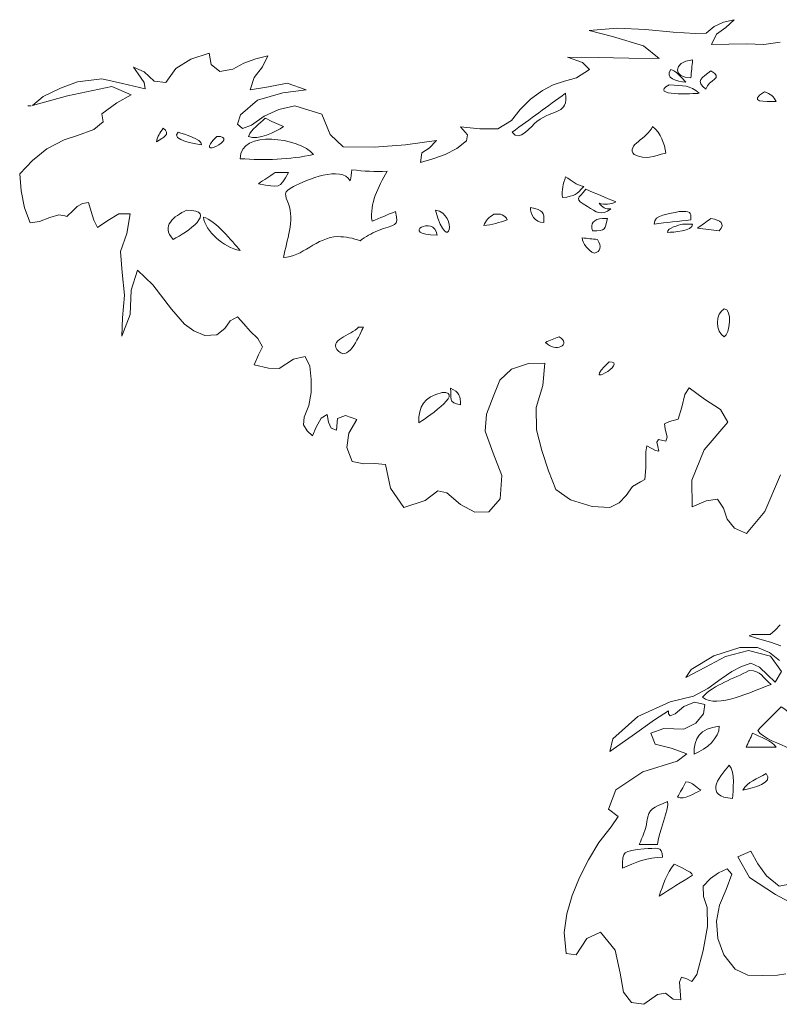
# Model space of a CAD drawing. Header units: metres. Extents: x 92403 to 95147, y 464428 to 465602.
# Tile 174 of 256: x 92704.159 to 92704.863, y 465016.21 to 465017.123. Entities that reach past the tile are written whole.
import ezdxf

# ---------------------------------------------------------------- set-up
doc = ezdxf.new("R2010")
doc.units = ezdxf.units.M
doc.layers.get('0').update_dxf_attribs({"linetype": 'CONTINUOUS'})
doc.layers.add('X-XX-AL-AANKLEDING-S', color=250, linetype='CONTINUOUS', lineweight=9)

# ---------------------------------------------------------------- blocks, each defined once
blk = doc.blocks.new('meerstammige boom')
at = {"color": 0, "lineweight": 0, "transparency": 33554559}
for points in [[(-2.43, 4.5155), (-2.4509, 4.5111), (-2.4729, 4.532), (-2.4878, 4.5569), (-2.5003, 4.5833), (-2.5228, 4.5719), (-2.5022, 4.5289), (-2.4574, 4.4935), (-2.42, 4.4691)], [(-2.4395, 4.3283), (-2.4537, 4.3256), (-2.4798, 4.3249), (-2.5055, 4.3255), (-2.5275, 4.338), (-2.5469, 4.3677), (-2.5573, 4.4019), (-2.5596, 4.4377), (-2.5547, 4.4713), (-2.5428, 4.5041), (-2.5329, 4.536), (-2.5413, 4.5465), (-2.5563, 4.5383), (-2.5702, 4.5265), (-2.5829, 4.5108), (-2.582, 4.4896), (-2.5757, 4.4666), (-2.5751, 4.427), (-2.5827, 4.3769), (-2.5939, 4.3274), (-2.6026, 4.3124), (-2.6109, 4.3181), (-2.6203, 4.3216), (-2.6239, 4.3112), (-2.6225, 4.293), (-2.6214, 4.2746), (-2.6347, 4.2755), (-2.6479, 4.2882), (-2.6619, 4.2857), (-2.6856, 4.2651), (-2.7072, 4.2686), (-2.7211, 4.2902), (-2.7268, 4.3296), (-2.7351, 4.378), (-2.7606, 4.4154), (-2.7845, 4.4021), (-2.8031, 4.3681), (-2.82, 4.371), (-2.8237, 4.4142), (-2.819, 4.4531), (-2.8096, 4.4911), (-2.7971, 4.5287), (-2.7817, 4.5658), (-2.7634, 4.6015), (-2.7422, 4.6343), (-2.7303, 4.6559), (-2.7466, 4.6706), (-2.734, 4.7109), (-2.6872, 4.7486), (-2.628, 4.7709), (-2.6108, 4.7861), (-2.6381, 4.7977), (-2.6662, 4.8062), (-2.6736, 4.8289), (-2.6508, 4.839), (-2.616, 4.8376), (-2.5953, 4.8498), (-2.5824, 4.869), (-2.5801, 4.8885), (-2.5976, 4.8935), (-2.6162, 4.8841), (-2.6314, 4.8694), (-2.6399, 4.865), (-2.643, 4.869), (-2.6426, 4.8753), (-2.667, 4.8565), (-2.7056, 4.8236), (-2.7443, 4.7908), (-2.7393, 4.8169), (-2.6959, 4.8639), (-2.6402, 4.8942), (-2.5997, 4.9062), (-2.5748, 4.9221), (-2.5516, 4.9423), (-2.5333, 4.957), (-2.5174, 4.967), (-2.5001, 4.9745), (-2.485, 4.966), (-2.4715, 4.9506), (-2.458, 4.9351), (-2.4471, 4.9573), (-2.4658, 4.989), (-2.5044, 5.0008), (-2.5443, 4.9882), (-2.5785, 4.9665), (-2.6126, 4.9445), (-2.6034, 4.9611), (-2.5641, 4.99), (-2.5195, 5.0073), (-2.4887, 5.0073), (-2.4678, 4.9968), (-2.4505, 4.9803)], [(-2.4481, 5.0105), (-2.4658, 5.0183), (-2.4847, 5.0244), (-2.5032, 5.0316), (-2.4977, 5.0343), (-2.4822, 5.0343), (-2.4668, 5.0343), (-2.458, 5.0433), (-2.4491, 5.0542)], [(-2.4485, 5.3663), (-2.476, 5.2899), (-2.5077, 5.2441), (-2.5287, 5.2551), (-2.5409, 5.2743), (-2.5478, 5.2966), (-2.5578, 5.3157), (-2.5778, 5.3122), (-2.6017, 5.2998), (-2.6027, 5.3554), (-2.5808, 5.4185), (-2.5402, 5.4759), (-2.5529, 5.5018), (-2.5806, 5.5237), (-2.6069, 5.5472), (-2.6144, 5.533), (-2.6199, 5.5071), (-2.626, 5.4819), (-2.641, 5.4774), (-2.6498, 5.4726), (-2.6489, 5.4617), (-2.6453, 5.4448), (-2.6472, 5.4366), (-2.6602, 5.44), (-2.6633, 5.4345), (-2.6614, 5.4249), (-2.6594, 5.4153), (-2.6652, 5.4172), (-2.6729, 5.422), (-2.6806, 5.4267), (-2.6821, 5.4144), (-2.6821, 5.3976), (-2.6821, 5.3809), (-2.6839, 5.3565), (-2.6914, 5.352), (-2.7051, 5.3418), (-2.7161, 5.3235), (-2.7282, 5.3079), (-2.7443, 5.2984), (-2.7751, 5.3002), (-2.8126, 5.314), (-2.8383, 5.3359), (-2.8511, 5.3745), (-2.8624, 5.417), (-2.8716, 5.4598), (-2.8721, 5.5065), (-2.8607, 5.5521), (-2.857, 5.5986), (-2.8856, 5.5981), (-2.915, 5.5862), (-2.9353, 5.563), (-2.947, 5.5286), (-2.958, 5.4927), (-2.9606, 5.4572), (-2.9469, 5.4111), (-2.9319, 5.3649), (-2.9346, 5.3164), (-2.9544, 5.289), (-2.9787, 5.2885), (-3.0033, 5.3045), (-3.027, 5.3289), (-3.0425, 5.3331), (-3.0646, 5.3129), (-3.1015, 5.2981), (-3.1249, 5.3386), (-3.1335, 5.3878), (-3.1516, 5.3897), (-3.171, 5.3888), (-3.191, 5.3943), (-3.2001, 5.4229), (-3.1968, 5.4531), (-3.1829, 5.4815), (-3.2026, 5.4899), (-3.2167, 5.4833), (-3.2183, 5.4592), (-3.2272, 5.4636), (-3.232, 5.476), (-3.2344, 5.4916), (-3.2449, 5.484), (-3.2535, 5.4651), (-3.26, 5.4471), (-3.2688, 5.4578), (-3.2757, 5.47), (-3.2745, 5.486), (-3.2663, 5.5108), (-3.2624, 5.5378), (-3.2621, 5.5648), (-3.2645, 5.5926), (-3.2727, 5.6124), (-3.2926, 5.6065), (-3.3174, 5.5873), (-3.3361, 5.5883), (-3.3608, 5.5951), (-3.3534, 5.6156), (-3.3462, 5.6324), (-3.3547, 5.6499), (-3.3681, 5.6648), (-3.3787, 5.6801), (-3.3896, 5.6952), (-3.4023, 5.6863), (-3.4118, 5.6703), (-3.4259, 5.6577), (-3.4464, 5.6563), (-3.4655, 5.6657), (-3.4815, 5.6796), (-3.504, 5.7111), (-3.5367, 5.7617), (-3.5629, 5.792), (-3.5743, 5.7505), (-3.5758, 5.6998), (-3.5903, 5.6548), (-3.5889, 5.6927), (-3.5856, 5.7402), (-3.5897, 5.7874), (-3.5924, 5.8305), (-3.5818, 5.8685), (-3.5759, 5.9093), (-3.5952, 5.9089), (-3.6146, 5.8954), (-3.6325, 5.8805), (-3.6385, 5.8958), (-3.6434, 5.9141), (-3.6482, 5.9324), (-3.6584, 5.9306), (-3.6675, 5.9245), (-3.6748, 5.9161), (-3.6854, 5.9034), (-3.6893, 5.905), (-3.6994, 5.9072), (-3.7151, 5.9013), (-3.733, 5.8929), (-3.7489, 5.8905), (-3.7592, 5.9218), (-3.765, 5.9568), (-3.7673, 5.9921), (-3.7452, 6.0201), (-3.7204, 6.0442), (-3.69, 6.0631), (-3.6671, 6.0718), (-3.6385, 6.0847), (-3.6227, 6.1007), (-3.625, 6.1174), (-3.5991, 6.1396), (-3.5743, 6.1563), (-3.6076, 6.1736), (-3.6842, 6.1546), (-3.745, 6.1344), (-3.7268, 6.1532), (-3.6964, 6.1707), (-3.6672, 6.1833), (-3.6252, 6.1898), (-3.589, 6.18), (-3.55, 6.169), (-3.5518, 6.1819), (-3.5619, 6.2001), (-3.5703, 6.2144), (-3.5515, 6.2043), (-3.534, 6.1852), (-3.5139, 6.1823), (-3.4968, 6.2112), (-3.4709, 6.2307), (-3.4391, 6.2433), (-3.4356, 6.2196), (-3.4202, 6.2049), (-3.3979, 6.2102), (-3.3791, 6.2226), (-3.3583, 6.2313), (-3.337, 6.2378), (-3.3467, 6.2147), (-3.3607, 6.1924), (-3.368, 6.1668), (-3.3359, 6.1729), (-3.3036, 6.1811), (-3.2708, 6.1669), (-3.3112, 6.161), (-3.3549, 6.1457), (-3.3847, 6.115), (-3.3897, 6.0959), (-3.3814, 6.0869), (-3.3656, 6.0937), (-3.3436, 6.1122), (-3.318, 6.1264), (-3.2902, 6.1338), (-3.2437, 6.1166), (-3.2293, 6.0743), (-3.2069, 6.0484), (-3.153, 6.0479), (-3.0985, 6.0526), (-3.045, 6.0613), (-3.0577, 6.046), (-3.0701, 6.0358), (-3.0729, 6.0158), (-3.0512, 6.0232), (-3.0297, 6.0328), (-3.0099, 6.0453), (-2.9931, 6.0606), (-2.9912, 6.0732), (-3.0032, 6.0902), (-2.9699, 6.0858), (-2.9388, 6.0857), (-2.9152, 6.103), (-2.8999, 6.1261), (-2.882, 6.1473), (-2.8614, 6.1657), (-2.8425, 6.1771), (-2.823, 6.1848), (-2.8023, 6.1922), (-2.7798, 6.2093), (-2.7918, 6.2238), (-2.818, 6.235), (-2.7649, 6.2341), (-2.7118, 6.2331), (-2.659, 6.2324), (-2.686, 6.2583), (-2.7398, 6.278), (-2.7801, 6.2901), (-2.7316, 6.2951), (-2.6827, 6.2925), (-2.6346, 6.2872), (-2.6157, 6.2855), (-2.5967, 6.2843), (-2.5778, 6.2845), (-2.564, 6.2986), (-2.5474, 6.308), (-2.529, 6.3129), (-2.5434, 6.2967), (-2.5597, 6.283), (-2.5686, 6.2611), (-2.5382, 6.2619), (-2.5076, 6.2627), (-2.4775, 6.261), (-2.4496, 6.266)]]:
    blk.add_lwpolyline(points, dxfattribs=at)
for points, knots in [([(-2.6011, 6.2293), (-2.6365, 6.2248), (-2.6345, 6.1917), (-2.604, 6.1917), (-2.6032, 6.2042), (-2.6021, 6.2168), (-2.6011, 6.2293)], [0, 0, 0, 0, 1, 1, 1, 2, 2, 2, 2]), ([(-2.6388, 6.2091), (-2.6503, 6.1917), (-2.6282, 6.1846), (-2.6127, 6.183), (-2.6173, 6.1882), (-2.6317, 6.2091), (-2.6388, 6.2091)], [0, 0, 0, 0, 1, 1, 1, 2, 2, 2, 2]), ([(-2.5693, 6.2062), (-2.5843, 6.1928), (-2.5977, 6.185), (-2.578, 6.1686), (-2.5742, 6.189), (-2.5453, 6.1903), (-2.5693, 6.2062)], [0, 0, 0, 0, 1, 1, 1, 2, 2, 2, 2]), ([(-2.6417, 6.1772), (-2.6781, 6.1535), (-2.5981, 6.1589), (-2.5896, 6.1599), (-2.6066, 6.1772), (-2.616, 6.1755), (-2.6417, 6.1772)], [0, 0, 0, 0, 1, 1, 1, 2, 2, 2, 2]), ([(-2.4767, 6.1628), (-2.506, 6.1409), (-2.4761, 6.1425), (-2.4565, 6.1425), (-2.46, 6.1533), (-2.4657, 6.1585), (-2.4767, 6.1628)], [0, 0, 0, 0, 1, 1, 1, 2, 2, 2, 2]), ([(-2.8211, 6.1599), (-2.852, 6.1328), (-2.8828, 6.1059), (-2.9137, 6.0789), (-2.902, 6.0554), (-2.88, 6.0932), (-2.8712, 6.1009), (-2.8399, 6.1286), (-2.8171, 6.1145), (-2.8211, 6.1599)], [0, 0, 0, 0, 1, 1, 1, 2, 2, 2, 3, 3, 3, 3]), ([(-3.7529, 6.1339), (-3.7509, 6.1339), (-3.749, 6.1339), (-3.7471, 6.1339), (-3.749, 6.1339), (-3.7509, 6.1339), (-3.7529, 6.1339)], [0, 0, 0, 0, 1, 1, 1, 2, 2, 2, 2]), ([(-3.3419, 6.1078), (-3.352, 6.0949), (-3.3656, 6.0867), (-3.3709, 6.0702), (-3.3536, 6.0611), (-3.3242, 6.0801), (-3.31, 6.0904), (-3.3207, 6.0962), (-3.3314, 6.102), (-3.3419, 6.1078)], [0, 0, 0, 0, 1, 1, 1, 2, 2, 2, 3, 3, 3, 3]), ([(-3.5185, 6.0875), (-3.5242, 6.0772), (-3.5285, 6.0708), (-3.53, 6.0586), (-3.5178, 6.0688), (-3.5047, 6.0739), (-3.5185, 6.0875)], [0, 0, 0, 0, 1, 1, 1, 2, 2, 2, 2]), ([(-3.4925, 6.0789), (-3.509, 6.0627), (-3.4558, 6.0528), (-3.4519, 6.0528), (-3.4519, 6.0655), (-3.4822, 6.0738), (-3.4925, 6.0789)], [0, 0, 0, 0, 1, 1, 1, 2, 2, 2, 2]), ([(-3.3853, 6.0238), (-3.3419, 6.0202), (-3.3002, 6.0213), (-3.258, 6.0325), (-3.2817, 6.0674), (-3.3853, 6.0853), (-3.3853, 6.0238)], [0, 0, 0, 0, 1, 1, 1, 2, 2, 2, 2]), ([(-2.6706, 6.0904), (-2.6788, 6.0662), (-2.7172, 6.0521), (-2.7024, 6.0325), (-2.6815, 6.02), (-2.6701, 6.029), (-2.6474, 6.0354), (-2.6498, 6.0548), (-2.6555, 6.0766), (-2.6706, 6.0904)], [0, 0, 0, 0, 1, 1, 1, 2, 2, 2, 3, 3, 3, 3]), ([(-3.1914, 6.0007), (-3.1925, 5.993), (-3.1934, 5.9852), (-3.1944, 5.9776), (-3.2103, 6.0111), (-3.2702, 5.9796), (-3.2928, 5.9659), (-3.3114, 5.9547), (-3.3074, 5.949), (-3.3014, 5.9299), (-3.2907, 5.8951), (-3.3046, 5.8541), (-3.31, 5.8184), (-3.2783, 5.8184), (-3.2522, 5.861), (-3.2159, 5.8616), (-3.2024, 5.8614), (-3.1893, 5.8586), (-3.177, 5.8531), (-3.1679, 5.8614), (-3.158, 5.8681), (-3.147, 5.8737), (-3.118, 5.8885), (-3.1086, 5.8799), (-3.1162, 5.9139), (-3.1297, 5.9071), (-3.1432, 5.9004), (-3.1567, 5.8937), (-3.161, 5.9323), (-3.1459, 5.9635), (-3.1306, 5.9978), (-3.1512, 5.9962), (-3.1712, 5.9977), (-3.1914, 6.0007)], [0, 0, 0, 0, 1, 1, 1, 2, 2, 2, 3, 3, 3, 4, 4, 4, 5, 5, 5, 6, 6, 6, 7, 7, 7, 8, 8, 8, 9, 9, 9, 10, 10, 10, 11, 11, 11, 11]), ([(-3.3246, 5.9949), (-3.3342, 5.9872), (-3.3439, 5.9795), (-3.3535, 5.9718), (-3.3168, 5.9633), (-3.3171, 5.9606), (-3.3014, 5.9949), (-3.3092, 5.9949), (-3.3169, 5.9949), (-3.3246, 5.9949)], [0, 0, 0, 0, 1, 1, 1, 2, 2, 2, 3, 3, 3, 3]), ([(-2.8211, 5.9862), (-2.8259, 5.971), (-2.8279, 5.959), (-2.8268, 5.9428), (-2.8033, 5.9462), (-2.8035, 5.9493), (-2.7893, 5.9659), (-2.8042, 5.9688), (-2.8099, 5.9776), (-2.8211, 5.9862)], [0, 0, 0, 0, 1, 1, 1, 2, 2, 2, 3, 3, 3, 3]), ([(-2.7863, 5.9603), (-2.7997, 5.9391), (-2.8071, 5.9417), (-2.7834, 5.9241), (-2.7685, 5.9128), (-2.7583, 5.9035), (-2.7429, 5.9198), (-2.7515, 5.9185), (-2.7583, 5.9224), (-2.7632, 5.9313), (-2.753, 5.9277), (-2.7434, 5.9285), (-2.7343, 5.9341), (-2.7516, 5.9428), (-2.769, 5.9515), (-2.7863, 5.9603)], [0, 0, 0, 0, 1, 1, 1, 2, 2, 2, 3, 3, 3, 4, 4, 4, 5, 5, 5, 5]), ([(-2.8818, 5.9226), (-2.8827, 5.9088), (-2.8754, 5.8908), (-2.8587, 5.8908), (-2.8587, 5.9144), (-2.8592, 5.9152), (-2.8818, 5.9226)], [0, 0, 0, 0, 1, 1, 1, 2, 2, 2, 2]), ([(-3.478, 5.9168), (-3.4999, 5.9035), (-3.5234, 5.8845), (-3.5011, 5.856), (-3.478, 5.8692), (-3.4218, 5.9168), (-3.478, 5.9168)], [0, 0, 0, 0, 1, 1, 1, 2, 2, 2, 2]), ([(-2.9455, 5.9081), (-2.954, 5.9026), (-2.9599, 5.8948), (-2.9629, 5.8849), (-2.9484, 5.8849), (-2.9357, 5.8917), (-2.9223, 5.8965), (-2.926, 5.9066), (-2.9338, 5.9104), (-2.9455, 5.9081)], [0, 0, 0, 0, 1, 1, 1, 2, 2, 2, 3, 3, 3, 3]), ([(-2.6243, 5.9139), (-2.6419, 5.9081), (-2.6677, 5.909), (-2.6677, 5.8878), (-2.6465, 5.8908), (-2.6253, 5.8937), (-2.604, 5.8965), (-2.604, 5.9146), (-2.6044, 5.9139), (-2.6243, 5.9139)], [0, 0, 0, 0, 1, 1, 1, 2, 2, 2, 3, 3, 3, 3]), ([(-3.4489, 5.9024), (-3.4456, 5.8725), (-3.4144, 5.8396), (-3.3853, 5.8329), (-3.3992, 5.8515), (-3.4271, 5.8951), (-3.4489, 5.9024)], [0, 0, 0, 0, 1, 1, 1, 2, 2, 2, 2]), ([(-2.7574, 5.8993), (-2.7726, 5.8981), (-2.7784, 5.8894), (-2.7748, 5.8734), (-2.7504, 5.8734), (-2.7538, 5.8766), (-2.7487, 5.8993), (-2.7516, 5.8993), (-2.7545, 5.8993), (-2.7574, 5.8993)], [0, 0, 0, 0, 1, 1, 1, 2, 2, 2, 3, 3, 3, 3]), ([(-2.6185, 5.8878), (-2.6252, 5.8852), (-2.6446, 5.8803), (-2.6446, 5.8704), (-2.6351, 5.8709), (-2.6011, 5.873), (-2.6011, 5.8878), (-2.6069, 5.8878), (-2.6127, 5.8878), (-2.6185, 5.8878)], [0, 0, 0, 0, 1, 1, 1, 2, 2, 2, 3, 3, 3, 3]), ([(-2.5693, 5.8993), (-2.5771, 5.8927), (-2.5847, 5.8859), (-2.5926, 5.8792), (-2.5799, 5.8773), (-2.5674, 5.8753), (-2.5549, 5.8734), (-2.5439, 5.8897), (-2.5524, 5.8962), (-2.5693, 5.8993)], [0, 0, 0, 0, 1, 1, 1, 2, 2, 2, 3, 3, 3, 3]), ([(-2.7661, 5.856), (-2.7748, 5.8569), (-2.7834, 5.8579), (-2.7922, 5.8589), (-2.7922, 5.8466), (-2.7818, 5.8334), (-2.7718, 5.827), (-2.7603, 5.8308), (-2.7583, 5.8404), (-2.7661, 5.856)], [0, 0, 0, 0, 1, 1, 1, 2, 2, 2, 3, 3, 3, 3]), ([(-2.5461, 5.7114), (-2.5619, 5.7035), (-2.5619, 5.6617), (-2.5461, 5.6535), (-2.5369, 5.6583), (-2.5316, 5.7114), (-2.5461, 5.7114)], [0, 0, 0, 0, 1, 1, 1, 2, 2, 2, 2]), ([(-3.1799, 5.6737), (-3.1928, 5.6557), (-3.2352, 5.6471), (-3.2143, 5.6228), (-3.1958, 5.6011), (-3.1774, 5.6612), (-3.1713, 5.6737), (-3.1742, 5.6737), (-3.177, 5.6737), (-3.1799, 5.6737)], [0, 0, 0, 0, 1, 1, 1, 2, 2, 2, 3, 3, 3, 3]), ([(-2.8326, 5.6535), (-2.8404, 5.6496), (-2.8481, 5.6457), (-2.8558, 5.6418), (-2.84, 5.6186), (-2.8094, 5.6379), (-2.8326, 5.6535)], [0, 0, 0, 0, 1, 1, 1, 2, 2, 2, 2]), ([(-3.0207, 5.5463), (-3.0189, 5.526), (-3.0254, 5.5162), (-3.0034, 5.5117), (-3.0034, 5.5291), (-3.005, 5.5386), (-3.0207, 5.5463)], [0, 0, 0, 0, 1, 1, 1, 2, 2, 2, 2]), ([(-3.0352, 5.5378), (-3.0676, 5.5268), (-3.076, 5.5095), (-3.0757, 5.4741), (-3.0685, 5.4801), (-2.9942, 5.5378), (-3.0352, 5.5378)], [0, 0, 0, 0, 1, 1, 1, 2, 2, 2, 2]), ([(-2.5028, 4.959), (-2.5302, 4.9418), (-2.5635, 4.9305), (-2.5838, 4.9041), (-2.5577, 4.8778), (-2.4981, 4.9173), (-2.4652, 4.9301), (-2.48, 4.9449), (-2.4818, 4.959), (-2.5028, 4.959)], [0, 0, 0, 0, 1, 1, 1, 2, 2, 2, 3, 3, 3, 3]), ([(-2.4477, 4.8839), (-2.4613, 4.8674), (-2.4748, 4.851), (-2.4882, 4.8345), (-2.4803, 4.8183), (-2.4487, 4.8063), (-2.4333, 4.7969), (-2.4011, 4.819), (-2.4209, 4.8667), (-2.4477, 4.8839)], [0, 0, 0, 0, 1, 1, 1, 2, 2, 2, 3, 3, 3, 3]), ([(-2.5549, 4.8432), (-2.5882, 4.8392), (-2.5999, 4.8184), (-2.5982, 4.7853), (-2.5764, 4.7964), (-2.5549, 4.8185), (-2.5549, 4.8432)], [0, 0, 0, 0, 1, 1, 1, 2, 2, 2, 2]), ([(-2.497, 4.8288), (-2.5008, 4.8192), (-2.5046, 4.8095), (-2.5085, 4.7999), (-2.4912, 4.7999), (-2.4738, 4.7999), (-2.4565, 4.7999), (-2.4631, 4.8132), (-2.4845, 4.8211), (-2.497, 4.8288)], [0, 0, 0, 0, 1, 1, 1, 2, 2, 2, 3, 3, 3, 3]), ([(-2.5375, 4.7622), (-2.5582, 4.7337), (-2.5806, 4.6984), (-2.5317, 4.6928), (-2.5317, 4.7091), (-2.5265, 4.7491), (-2.5375, 4.7622)], [0, 0, 0, 0, 1, 1, 1, 2, 2, 2, 2]), ([(-2.4738, 4.7448), (-2.4893, 4.7333), (-2.5055, 4.7288), (-2.5143, 4.7102), (-2.4956, 4.7152), (-2.4597, 4.7259), (-2.4738, 4.7448)], [0, 0, 0, 0, 1, 1, 1, 2, 2, 2, 2]), ([(-2.6127, 4.7275), (-2.6176, 4.7169), (-2.6224, 4.7064), (-2.6271, 4.6956), (-2.6153, 4.6898), (-2.5977, 4.7046), (-2.5867, 4.7102), (-2.5975, 4.7173), (-2.5994, 4.7275), (-2.6127, 4.7275)], [0, 0, 0, 0, 1, 1, 1, 2, 2, 2, 3, 3, 3, 3]), ([(-2.6618, 4.5973), (-2.662, 4.6163), (-2.6394, 4.6769), (-2.6446, 4.6869), (-2.6703, 4.6719), (-2.6767, 4.675), (-2.6802, 4.6451), (-2.6821, 4.6281), (-2.6883, 4.6132), (-2.6937, 4.5973), (-2.6832, 4.5973), (-2.6726, 4.5973), (-2.6618, 4.5973)], [0, 0, 0, 0, 1, 1, 1, 2, 2, 2, 3, 3, 3, 4, 4, 4, 4]), ([(-2.6851, 4.5886), (-2.7221, 4.583), (-2.7226, 4.5854), (-2.7226, 4.5481), (-2.7012, 4.5608), (-2.6786, 4.5698), (-2.6532, 4.5714), (-2.6532, 4.5954), (-2.6648, 4.5886), (-2.6851, 4.5886)], [0, 0, 0, 0, 1, 1, 1, 2, 2, 2, 3, 3, 3, 3]), ([(-2.6329, 4.5567), (-2.646, 4.5368), (-2.6523, 4.5127), (-2.659, 4.4902), (-2.6397, 4.5047), (-2.6204, 4.5192), (-2.6011, 4.5336), (-2.6011, 4.5403), (-2.6277, 4.5534), (-2.6329, 4.5567)], [0, 0, 0, 0, 1, 1, 1, 2, 2, 2, 3, 3, 3, 3])]:
    blk.add_open_spline(points, degree=3, knots=knots, dxfattribs=at)
for points in [[(-3.4258, 6.0702), (-3.4705, 6.0163), (-3.3816, 6.0702), (-3.4258, 6.0702)], [(-3.0439, 5.8648), (-3.0483, 5.9086), (-3.1121, 5.8648), (-3.0439, 5.8648)], [(-3.0468, 5.9168), (-3.0235, 5.8174), (-3.0059, 5.9085), (-3.0468, 5.9168)], [(-2.7459, 5.6014), (-2.799, 5.5394), (-2.7101, 5.6014), (-2.7459, 5.6014)]]:
    blk.add_open_spline(points, degree=3, dxfattribs=at)

msp = doc.modelspace()

# ---------------------------------------------------------------- block references
at = {"layer": 'X-XX-AL-AANKLEDING-S', "color": 251, "true_color": 0x636466, "xscale": 0.5349738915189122, "yscale": 0.4458115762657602, "zscale": 0.5349738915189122}
msp.add_blockref('meerstammige boom', (92706.174364, 465014.309015), dxfattribs=at)

doc.saveas('drawing.dxf')
